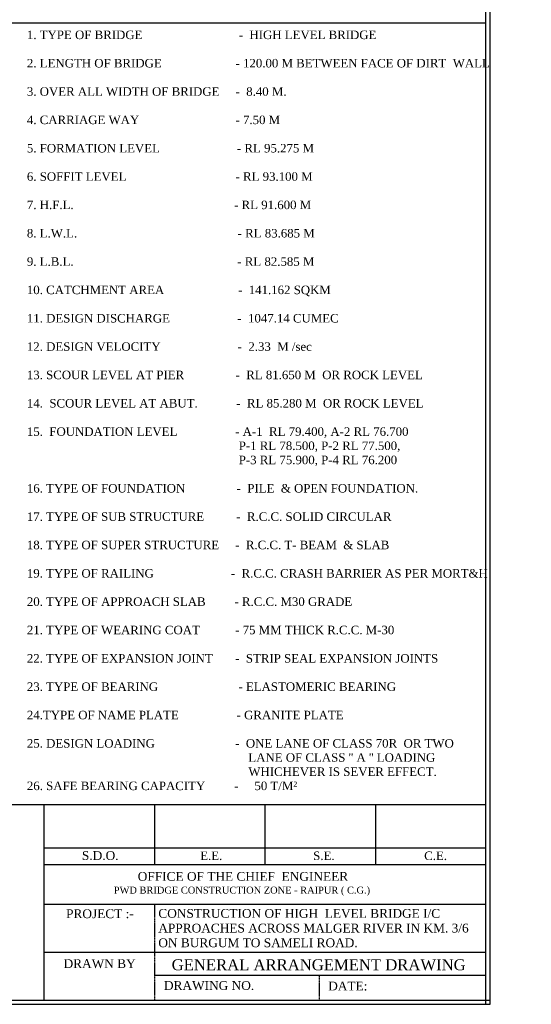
# Model space of a CAD drawing. Header units: millimetres. Extents: x -4940576 to 5928178, y -104267 to 1118710.
# Tile 9 of 10: x 4022900 to 4083076, y 925159 to 1040990. Entities that reach past the tile are written whole.
import ezdxf

# ---------------------------------------------------------------- set-up
doc = ezdxf.new("R2010")
doc.units = ezdxf.units.MM
doc.header["$MEASUREMENT"] = 0
doc.linetypes.add('CENTERX2', pattern=[4, 2.5, -0.5, 0.5, -0.5])
doc.linetypes.add('HIDDEN', pattern=[0.375, 0.25, -0.125])
doc.styles.get("Standard").update_dxf_attribs({"font": 'times.ttf'})
doc.styles.add('style1', font='txt.shx', dxfattribs={"height": 1})

msp = doc.modelspace()

# ---------------------------------------------------------------- linework, layer by layer
at = {"color": 0, "linetype": 'HIDDEN'}
for p, q in [((4077739.6, 925159.4), (4077739.6, 1114644.5)), ((4078239.6, 925159.4), (4078239.6, 1114644.5))]:
    msp.add_line(p, q, dxfattribs=at)
at = {"color": 0}
for p, q in [((4021671.2, 1040635.6, -22500), (4077649.5, 1040635.6, -22500)), ((4021671.2, 948666.2, -22500), (4077739.6, 948666.2, -22500)), ((4025755.2, 948666.2, -22500), (4025755.2, 925659.4, -22500)), ((4038750.2, 948666.2, -22500), (4038750.2, 941604.5, -22500)), ((4051745.2, 948666.2, -22500), (4051745.2, 941604.5, -22500)), ((4064740.2, 948666.2, -22500), (4064740.2, 941604.5, -22500)), ((4025858.9, 943585.1, -22500), (4077739.6, 943585.1, -22500)), ((4025755.2, 941604.5, -22500), (4077739.6, 941604.5, -22500)), ((4025755.2, 936921.9, -22500), (4038770.2, 936921.9, -22500)), ((4038770.2, 936921.9, -22500), (4077739.6, 936921.9, -22500)), ((4025755.2, 931284.3, -21867.3), (4038770.2, 931284.3, -17059.7)), ((4038770.2, 931284.3, -14311.8), (4077739.6, 931284.3, 83.1)), ((4038770.2, 928584.3, -22500), (4077739.6, 928584.3, -22500))]:
    msp.add_line(p, q, dxfattribs=at)
at = {"color": 0, "linetype": 'CENTERX2'}
for p, q in [((4038770.2, 936921.9, -45000), (4038770.2, 925884.4, -45000)), ((4038770.2, 936921.9, -22500), (4038770.2, 925659.4, -22500)), ((4058142.4, 928584.3, -22500), (4058142.4, 925659.4, -22500))]:
    msp.add_line(p, q, dxfattribs=at)
at = {"color": 0, "lineweight": 30}
for p, q in [((3805458.5, 925659.4), (4078239.6, 925659.4)), ((3805458.5, 925159.4), (4078239.6, 925159.4))]:
    msp.add_line(p, q, dxfattribs=at)

# ---------------------------------------------------------------- texts
at = {"color": 0, "attachment_point": 1, "style": 'style1'}
for s, insert, char_height, width in [("{\\fTimes New Roman|b0|i0|c0|p18;1. TYPE OF BRIDGE                              -  HIGH LEVEL BRIDGE\\P\\P2. LENGTH OF BRIDGE                       - 120.00 M BETWEEN FACE OF DIRT  WALL \\P\\P3. OVER ALL WIDTH OF BRIDGE     -  8.40 M.\\P\\P4. CARRIAGE WAY                              - 7.50 M\\P\\P5. FORMATION LEVEL                        - RL 95.275 M\\P\\P6. SOFFIT LEVEL                                  - RL 93.100 M\\P\\P7. H.F.L.                                                  - RL 91.600 M \\P \\P8. L.W.L.                                                  - RL 83.685 M\\P\\P9. L.B.L.                                                   - RL 82.585 M \\P\\P10. CATCHMENT AREA                       -  141.162 SQKM\\P\\P11. DESIGN DISCHARGE                     -  1047.14 CUMEC\\P\\P12. DESIGN VELOCITY                        -  2.33  M /sec\\P\\P13. SCOUR LEVEL AT PIER                -  RL 81.650 M  OR ROCK LEVEL\\P \\P14.  SCOUR LEVEL AT ABUT.            -  RL 85.280 M  OR ROCK LEVEL\\P\\P15.  FOUNDATION LEVEL                  - A-1  RL 79.400, A-2 RL 76.700 \\P                                                                  P-1 RL 78.500, P-2 RL 77.500, \\P                                                                  P-3 RL 75.900, P-4 RL 76.200                                                     \\P                                                            \\P16. TYPE OF FOUNDATION                -  PILE  & OPEN FOUNDATION. \\P\\P17. TYPE OF SUB STRUCTURE          -  R.C.C. SOLID CIRCULAR             \\P\\P18. TYPE OF SUPER STRUCTURE     -  R.C.C. T- BEAM  & SLAB\\P\\P19. TYPE OF RAILING                        -  R.C.C. CRASH BARRIER AS PER MORT&H\\P\\P20. TYPE OF APPROACH SLAB         - R.C.C. M30 GRADE\\P\\P21. TYPE OF WEARING COAT           - 75 MM THICK R.C.C. M-30\\P\\P22. TYPE OF EXPANSION JOINT       -  STRIP SEAL EXPANSION JOINTS\\P\\P23. TYPE OF BEARING                         - ELASTOMERIC BEARING \\P \\P24.TYPE OF NAME PLATE                  - GRANITE PLATE \\P\\P25. DESIGN LOADING                         -  ONE LANE OF CLASS 70R  OR TWO\\P                                                                     LANE OF CLASS '' A '' LOADING  \\P                                                                     WHICHEVER IS SEVER EFFECT.\\P26. SAFE BEARING CAPACITY         -     50 T/M²      \\P \\P     }", (4023743.1, 1039708.8, 9000), 1000, 53276.145), ('{\\fTimes New Roman|b0|i0|c0|p18;CONSTRUCTION OF HIGH  LEVEL BRIDGE I/C APPROACHES ACROSS MALGER RIVER IN KM. 3/6 ON BURGUM TO SAMELI ROAD.    }', (4039207, 936371.6, -22500), 1036.8, 37883.533)]:
    msp.add_mtext(s, dxfattribs=dict(at, insert=insert, char_height=char_height, width=width))
at = {"color": 0, "linetype": 'Continuous', "insert": (3974200.8, 1026513.4), "char_height": 750, "width": 5771.949, "attachment_point": 4}
msp.add_mtext('\\pi241.51;Yellow Soil', dxfattribs=at)
at = {"color": 0, "linetype": 'HIDDEN', "char_height": 1000, "attachment_point": 4}
for s, insert, width in [('\\pi424.82;{\\L SECTIONAL ELEVATION OF PIER \\P\\pi2046.3;ALONG TRAFFIC DIRECTION}', (3877369.5, 966339.5), 23993.844), ('\\pi184.34;{\\fVerdana|b0|i0|c0|p34;\\L \\fTimes New Roman|b0|i0|c0|p18;SECTIONAL ELEVATION OF PIER \\P\\pi1453.5;ALONG CURRENT DIRECTION}', (3933163.5, 966223), 23627.29)]:
    msp.add_mtext(s, dxfattribs=dict(at, insert=insert, width=width))
at = {"color": 0, "attachment_point": 1, "style": 'style1'}
for s, insert, char_height in [('{\\fTimes New Roman|b0|i0|c0|p18;S.D.O.                    }', (4030219.5, 943180.2), 1036.8), ('{\\fTimes New Roman|b0|i0|c0|p18;\\H0.96451x;E.E.   \\H1.0368x;                      }', (4044132.3, 943134.5, -22500), 1036.8), ('{\\fTimes New Roman|b0|i0|c0|p18;\\H0.96451x;S.E.   \\H1.0368x;                      }', (4057420.3, 943134.5, -22500), 1036.8), ('{\\fTimes New Roman|b0|i0|c0|p18;\\H0.96451x;C.E.   \\H1.0368x;                      }', (4070478.8, 943134.5, -22500), 1036.8), ('{\\fTimes New Roman|b0|i0|c0|p18;                      OFFICE OF THE CHIEF  ENGINEER \\P       \\H0.7813x;          PWD BRIDGE CONSTRUCTION ZONE - RAIPUR ( C.G.) \\H1.28x;  }', (4028170.3, 940723.9, -40500), 1036.8), ('{\\fTimes New Roman|b0|i0|c0|p18;PROJECT :-                       }', (4028354.7, 936332.1, -45000), 1036.8), ('{\\fTimes New Roman|b0|i0|c0|p18;DRAWN BY                        }', (4028059.8, 930463.7), 1036.8), ('{\\fTimes New Roman|b0|i0|c0|p18;GENERAL ARRANGEMENT DRAWING                       }', (4040777.2, 930457.3, -22500), 1296), ('{\\fTimes New Roman|b0|i0|c0|p18;DRAWING NO.                      }', (4039867, 927890.5, -22500), 1036.8), ('{\\fTimes New Roman|b0|i0|c0|p18;DATE:                       }', (4059184.9, 927829.2), 1036.8)]:
    msp.add_mtext(s, dxfattribs=dict(at, insert=insert, char_height=char_height))

doc.saveas('drawing.dxf')
